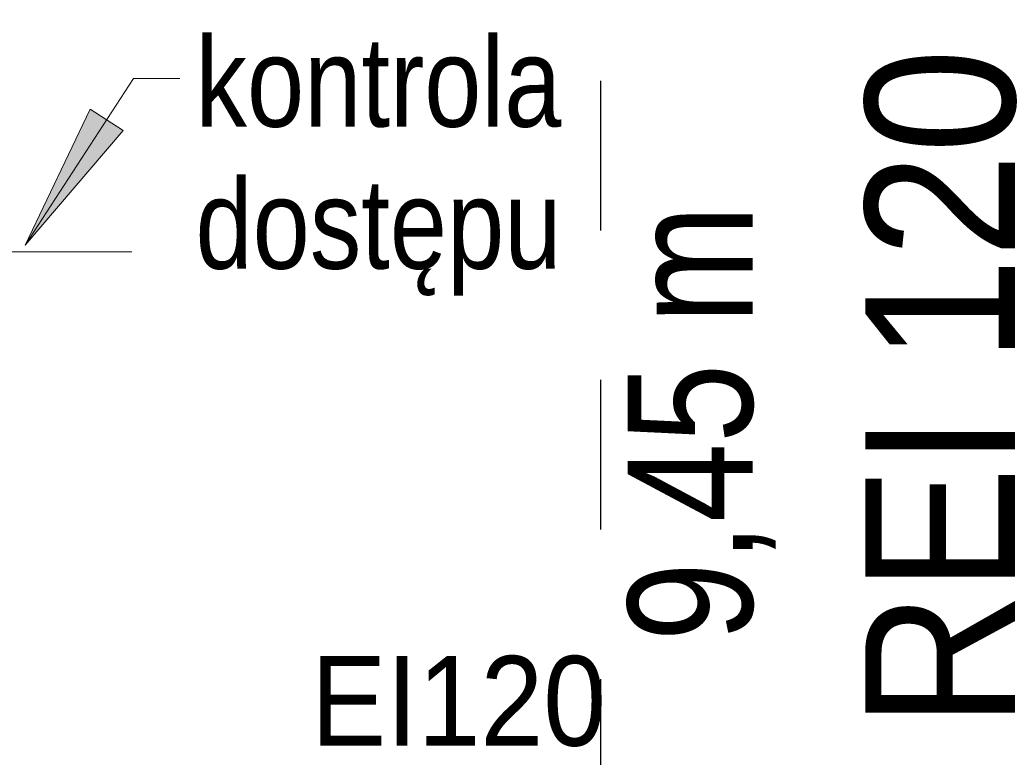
# Model space of a CAD drawing. Header units: centimetres. Extents: x -1253 to 21770, y -8842 to 3590.
# Tile 85 of 120: x 297 to 495, y 1686 to 1834. Entities that reach past the tile are written whole.
import ezdxf

# ---------------------------------------------------------------- set-up
doc = ezdxf.new("R2010")
doc.units = ezdxf.units.CM
doc.linetypes.add('Dash', pattern=[60, 30, -30])
for name, color, linetype, lineweight in [('A-ANNO-NOTE', 131, 'Continuous', 9), ('A-DETL', 90, 'Continuous', 9), ('G-ANNO-TEXT', 231, 'Continuous', 13)]:
    doc.layers.add(name, color=color, linetype=linetype, lineweight=lineweight)
doc.styles.add('Arial', font='arial.ttf', dxfattribs={"width": 0.9, "height": 18})
doc.styles.add('Arial Narrow_4', font='ARIALN.TTF', dxfattribs={"height": 25})
doc.styles.add('Arial Narrow_6', font='ARIALN.TTF', dxfattribs={"height": 18})
doc.styles.add('Arial_9', font='arial.ttf', dxfattribs={"width": 0.9, "height": 30})

msp = doc.modelspace()

# ---------------------------------------------------------------- hatches: boundary and pattern name
at = {"layer": 'G-ANNO-TEXT'}
msp.add_hatch(color=50, dxfattribs=at).paths.add_polyline_path([(298.47, 1788.64), (318.11, 1811.65), (311.49, 1815.95)], flags=0)

# ---------------------------------------------------------------- linework, layer by layer
at = {"layer": 'A-ANNO-NOTE', "lineweight": 13}
msp.add_line((319.88, 1787.33), (229.88, 1787.33), dxfattribs=at)
msp.add_line((319.88, 1787.33), (229.88, 1787.33), dxfattribs=at)
at = {"layer": 'A-DETL', "linetype": 'Dash', "lineweight": 25}
msp.add_open_spline([(413.88, 1671.63), (413.88, 2096.66), (413.88, 2119.33), (413.88, 2190.85), (413.88, 2616.83)], degree=3, knots=[0, 0, 0, 0, 5.678351, 11.366988, 11.366988, 11.366988, 11.366988], dxfattribs=at)
at = {"layer": 'G-ANNO-TEXT', "color": 50}
for p, q in [((298.47, 1788.64), (320.19, 1822.11)), ((320.19, 1822.11), (329.45, 1822.11)), ((311.49, 1815.95), (298.47, 1788.64)), ((318.11, 1811.65), (311.49, 1815.95)), ((298.47, 1788.64), (318.11, 1811.65))]:
    msp.add_line(p, q, dxfattribs=at)

# ---------------------------------------------------------------- texts
at = {"layer": 'G-ANNO-TEXT', "color": 7, "insert": (405.99, 1830.42), "char_height": 18, "width": 80.7, "attachment_point": 3, "line_spacing_factor": 0.949189, "style": 'Arial Narrow_6'}
msp.add_mtext('\\pt127.00008,253.99998,381.00006,507.99996,635.00004,761.99994,889.00002,1015.99992,1143,1270.00008,1396.99998,1524.00006,1650.99996,1778.00004,1904.99994,2032.00002,2158.99992,2286,2413.00008,2539.99998,2667.00006,2793.99996,2921.00004,3047.99994,3175.00002,3301.99992,3429,3556.00008,3682.99998,3810.00006,3936.99996,4064.00004;kontrola dostępu', dxfattribs=at)
at = {"layer": 'G-ANNO-TEXT', "color": 1, "insert": (466.88, 1691.81), "char_height": 30, "width": 140.7132, "attachment_point": 1, "rotation": 90, "line_spacing_factor": 0.936439, "style": 'Arial_9'}
msp.add_mtext('\\pxt3.81,7.62,11.43,15.24,19.05,22.86,26.67,30.48,34.29,38.1,41.91,45.72,49.53,53.34,57.15,60.96,64.77,68.58,72.39,76.2,80.01,83.82,87.63,91.44,95.25,99.06,102.87,106.68,110.49,114.3,118.11,121.92;{REI 120}', dxfattribs=at)
at = {"layer": 'G-ANNO-TEXT', "color": 11, "insert": (419.29, 1709.16), "char_height": 25, "width": 88.88, "attachment_point": 1, "rotation": 90, "line_spacing_factor": 0.949189, "style": 'Arial Narrow_4'}
msp.add_mtext('\\pxt5.08,10.16,15.24,20.32,25.4,30.48,35.56,40.64,45.72,50.8,55.88,60.96,66.04,71.12,76.2,81.28,86.36,91.44,96.52,101.6,106.68,111.76,116.84,121.92,127,132.08,137.16,142.24,147.32,152.4,157.48,162.56;{9,45 m}', dxfattribs=at)
at = {"layer": 'G-ANNO-TEXT', "color": 1, "insert": (414.92, 1706.26), "char_height": 18, "width": 58.3578, "attachment_point": 3, "line_spacing_factor": 0.936439, "style": 'Arial'}
msp.add_mtext('\\pxqr,t6.35,12.7,19.05,25.4,31.75,38.1,44.45,50.8,57.15,63.5,69.85,76.2,82.55,88.9,95.25,101.6,107.95,114.3,120.65,127,133.35,139.7,146.05,152.4,158.75,165.1,171.45,177.8,184.15,190.5,196.85,203.2;{EI120}', dxfattribs=at)

doc.saveas('drawing.dxf')
